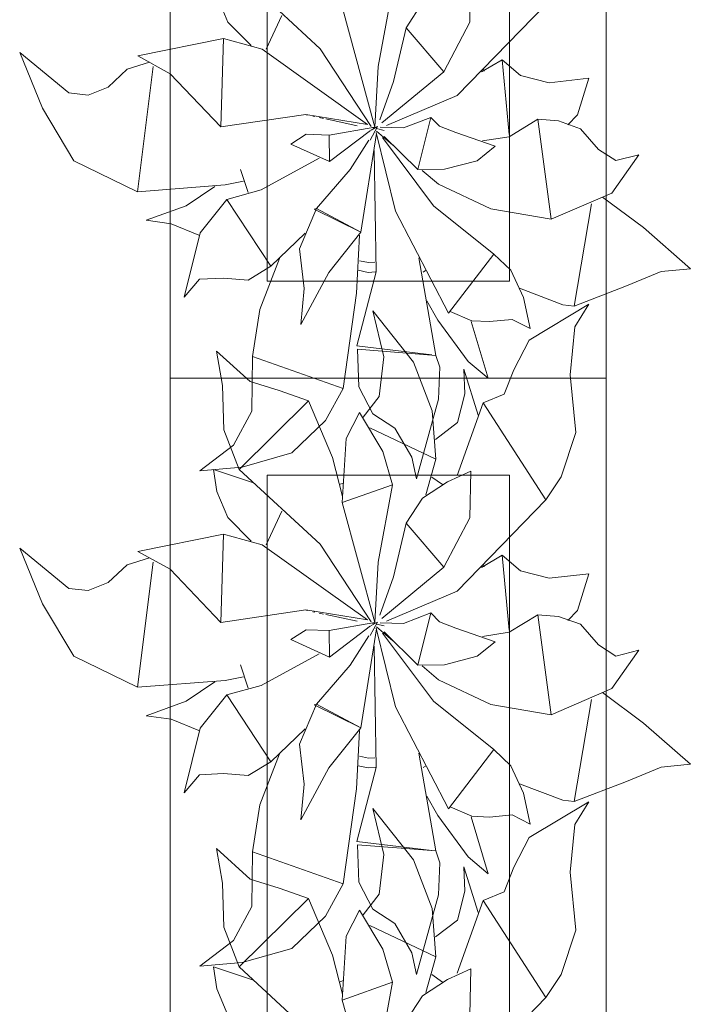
# Model space of a CAD drawing. Header units: millimetres. Extents: x 0 to 1184, y 0 to 836.
# Tile 81 of 86: x 324.52 to 331.44, y 655.29 to 665.44. Entities that reach past the tile are written whole.
import ezdxf
from ezdxf.xclip import XClip

# ---------------------------------------------------------------- set-up
doc = ezdxf.new("R2010")
doc.units = ezdxf.units.MM
doc.header["$MEASUREMENT"] = 0
doc.header["$XCLIPFRAME"] = 0
doc.layers.add('Интерьер - Мебель', color=7, linetype='Continuous')

# ---------------------------------------------------------------- blocks, each defined once
blk = doc.blocks.new('Чертеж_4_4', base_point=(-278.479, 89.564))
at = {"layer": 'Интерьер - Мебель', "color": 7, "linetype": 'Continuous', "lineweight": 15}
for p, q in [((326.074, 676.745), (326.074, 661.745)), ((330.574, 661.745), (330.574, 676.745)), ((327.074, 675.745), (327.074, 662.745)), ((329.574, 662.745), (329.574, 675.745)), ((327.074, 662.745), (329.574, 662.745)), ((326.074, 661.745), (326.074, 646.745)), ((330.574, 661.745), (326.074, 661.745)), ((326.074, 661.745), (330.574, 661.745)), ((330.574, 646.745), (330.574, 661.745)), ((327.074, 660.745), (327.074, 647.745)), ((329.574, 660.745), (327.074, 660.745)), ((329.574, 647.745), (329.574, 660.745))]:
    blk.add_line(p, q, dxfattribs=at)
at = {"layer": 'Интерьер - Мебель', "color": 252, "linetype": 'Continuous', "lineweight": 5}
for p, q in [((326.787, 665.914), (327.621, 665.142)), ((326.787, 665.914), (327.621, 665.142)), ((329.166, 665.416), (329.175, 665.896)), ((329.166, 665.416), (329.175, 665.896)), ((326.556, 665.687), (326.67, 665.416)), ((326.556, 665.687), (326.67, 665.416)), ((328.219, 664.958), (328.368, 665.756)), ((328.219, 664.958), (328.368, 665.756)), ((328.509, 665.358), (328.677, 665.617)), ((328.509, 665.358), (328.677, 665.617)), ((329.036, 664.658), (329.95, 665.599)), ((329.036, 664.658), (329.95, 665.599)), ((327.065, 665.137), (327.225, 665.485)), ((327.065, 665.137), (327.225, 665.485)), ((327.85, 665.573), (328.186, 664.334)), ((327.85, 665.573), (328.186, 664.334)), ((326.67, 665.416), (326.909, 665.174)), ((326.67, 665.416), (326.909, 665.174)), ((328.899, 664.904), (329.166, 665.416)), ((328.899, 664.904), (329.166, 665.416)), ((328.377, 664.805), (328.509, 665.358)), ((328.377, 664.805), (328.509, 665.358)), ((328.509, 665.358), (328.899, 664.904)), ((328.509, 665.358), (328.899, 664.904)), ((325.741, 665.067), (326.623, 665.248)), ((325.741, 665.067), (326.623, 665.248)), ((326.595, 664.336), (326.623, 665.248)), ((326.595, 664.336), (326.623, 665.248)), ((326.623, 665.248), (327.023, 665.137)), ((326.623, 665.248), (327.023, 665.137)), ((324.521, 665.102), (324.755, 664.53)), ((324.521, 665.102), (325.028, 664.686)), ((324.521, 665.102), (324.755, 664.53)), ((324.521, 665.102), (325.028, 664.686)), ((327.023, 665.137), (328.11, 664.361)), ((327.023, 665.137), (328.11, 664.361)), ((327.621, 665.142), (328.149, 664.341)), ((327.621, 665.142), (328.149, 664.341)), ((325.631, 664.93), (325.859, 665.003)), ((325.631, 664.93), (325.859, 665.003)), ((325.741, 665.067), (326.073, 664.884)), ((325.741, 665.067), (326.073, 664.884)), ((329.287, 664.902), (329.5, 665.029)), ((329.287, 664.902), (329.5, 665.029)), ((329.5, 665.029), (329.573, 664.257)), ((329.5, 665.029), (329.688, 664.867)), ((329.5, 665.029), (329.573, 664.257)), ((329.5, 665.029), (329.688, 664.867)), ((325.433, 664.747), (325.631, 664.93)), ((325.433, 664.747), (325.631, 664.93)), ((325.735, 663.668), (325.898, 664.958)), ((325.735, 663.668), (325.898, 664.958)), ((326.073, 664.884), (326.595, 664.336)), ((326.073, 664.884), (326.595, 664.336)), ((328.186, 664.334), (328.219, 664.958)), ((328.186, 664.334), (328.219, 664.958)), ((328.258, 664.377), (328.899, 664.904)), ((328.258, 664.377), (328.899, 664.904)), ((329.304, 664.939), (329.313, 664.911)), ((329.304, 664.939), (329.313, 664.911)), ((329.688, 664.867), (329.983, 664.791)), ((329.688, 664.867), (329.983, 664.791)), ((328.237, 664.409), (328.377, 664.805)), ((328.237, 664.409), (328.377, 664.805)), ((329.983, 664.791), (330.392, 664.837)), ((329.983, 664.791), (330.392, 664.837)), ((330.278, 664.46), (330.392, 664.837)), ((330.278, 664.46), (330.392, 664.837)), ((325.028, 664.686), (325.228, 664.664)), ((325.028, 664.686), (325.228, 664.664)), ((325.228, 664.664), (325.433, 664.747)), ((325.228, 664.664), (325.433, 664.747)), ((328.305, 664.35), (329.036, 664.658)), ((328.305, 664.35), (329.036, 664.658)), ((324.755, 664.53), (325.081, 663.987)), ((324.755, 664.53), (325.081, 663.987)), ((326.595, 664.336), (327.474, 664.464)), ((326.595, 664.336), (327.474, 664.464)), ((327.474, 664.464), (328.11, 664.361)), ((327.474, 664.464), (328.11, 664.361)), ((327.478, 664.461), (327.49, 664.459)), ((327.478, 664.461), (327.49, 664.459)), ((327.545, 664.447), (327.568, 664.442)), ((327.545, 664.447), (327.568, 664.442)), ((327.612, 664.432), (327.657, 664.423)), ((327.612, 664.432), (327.657, 664.423)), ((327.679, 664.418), (328.003, 664.347)), ((327.679, 664.418), (328.003, 664.347)), ((328.48, 664.326), (328.763, 664.434)), ((328.48, 664.326), (328.763, 664.434)), ((328.628, 663.897), (328.763, 664.434)), ((328.628, 663.897), (328.763, 664.434)), ((328.763, 664.434), (328.852, 664.344)), ((328.763, 664.434), (328.852, 664.344)), ((329.573, 664.234), (329.869, 664.414)), ((329.573, 664.234), (329.869, 664.414)), ((329.869, 664.414), (330.006, 663.384)), ((329.869, 664.414), (330.082, 664.397)), ((329.869, 664.414), (330.006, 663.384)), ((329.869, 664.414), (330.082, 664.397)), ((330.082, 664.397), (330.308, 664.316)), ((330.082, 664.397), (330.308, 664.316)), ((330.178, 664.357), (330.278, 664.46)), ((330.178, 664.357), (330.278, 664.46)), ((327.317, 664.158), (327.476, 664.26)), ((327.317, 664.158), (327.476, 664.26)), ((327.476, 664.26), (327.715, 664.252)), ((327.476, 664.26), (327.715, 664.252)), ((327.715, 664.252), (328.186, 664.334)), ((327.715, 664.252), (328.186, 664.334)), ((327.717, 663.98), (328.14, 664.3)), ((327.717, 663.98), (328.14, 664.3)), ((328.042, 663.249), (328.201, 664.269)), ((328.042, 663.249), (328.201, 664.269)), ((328.137, 664.2), (328.212, 664.339)), ((328.137, 664.2), (328.212, 664.339)), ((328.146, 664.303), (328.212, 664.339)), ((328.146, 664.303), (328.212, 664.339)), ((328.157, 664.329), (328.18, 664.324)), ((328.157, 664.329), (328.18, 664.324)), ((328.174, 664.326), (328.186, 664.334)), ((328.174, 664.326), (328.186, 664.334)), ((328.2, 664.279), (328.399, 663.466)), ((328.2, 664.279), (328.399, 663.466)), ((328.202, 664.318), (328.282, 664.299)), ((328.202, 664.318), (328.282, 664.299)), ((328.202, 664.291), (328.371, 664.146)), ((328.202, 664.291), (328.371, 664.146)), ((328.24, 664.333), (328.48, 664.326)), ((328.24, 664.333), (328.48, 664.326)), ((328.852, 664.344), (329.02, 664.278)), ((328.852, 664.344), (329.02, 664.278)), ((329.02, 664.278), (329.427, 664.136)), ((329.02, 664.278), (329.427, 664.136)), ((330.308, 664.316), (330.494, 664.103)), ((330.308, 664.316), (330.494, 664.103)), ((327.317, 664.158), (327.717, 663.98)), ((327.317, 664.158), (327.717, 663.98)), ((327.715, 664.252), (327.717, 663.98)), ((327.715, 664.252), (327.717, 663.98)), ((327.931, 663.895), (328.123, 664.198)), ((327.931, 663.895), (328.123, 664.198)), ((328.266, 664.227), (328.792, 663.523)), ((328.266, 664.227), (328.792, 663.523)), ((328.283, 664.238), (328.628, 663.897)), ((328.283, 664.238), (328.628, 663.897)), ((329.298, 664.191), (329.573, 664.234)), ((329.298, 664.191), (329.573, 664.234)), ((328.178, 664.091), (328.199, 662.841)), ((328.178, 664.091), (328.199, 662.841)), ((329.241, 663.987), (329.427, 664.136)), ((329.241, 663.987), (329.427, 664.136)), ((330.494, 664.103), (330.671, 663.989)), ((330.494, 664.103), (330.671, 663.989)), ((325.081, 663.987), (325.735, 663.668)), ((325.081, 663.987), (325.735, 663.668)), ((327.014, 663.686), (327.612, 664.012)), ((327.014, 663.686), (327.612, 664.012)), ((328.906, 663.901), (329.241, 663.987)), ((328.906, 663.901), (329.241, 663.987)), ((330.632, 663.653), (330.91, 664.049)), ((330.632, 663.653), (330.91, 664.049)), ((330.671, 663.989), (330.91, 664.049)), ((330.671, 663.989), (330.91, 664.049)), ((326.798, 663.898), (326.88, 663.66)), ((326.798, 663.898), (326.88, 663.66)), ((327.585, 663.494), (327.931, 663.895)), ((327.585, 663.494), (327.931, 663.895)), ((328.628, 663.897), (328.906, 663.901)), ((328.628, 663.897), (328.906, 663.901)), ((328.673, 663.888), (328.842, 663.744)), ((328.673, 663.888), (328.842, 663.744)), ((326.64, 663.737), (326.831, 663.776)), ((326.64, 663.737), (326.831, 663.776)), ((325.735, 663.668), (326.64, 663.737)), ((325.735, 663.668), (326.64, 663.737)), ((326.24, 663.523), (326.534, 663.722)), ((326.24, 663.523), (326.534, 663.722)), ((326.658, 663.589), (327.014, 663.686)), ((326.658, 663.589), (327.014, 663.686)), ((328.842, 663.744), (329.384, 663.492)), ((328.842, 663.744), (329.384, 663.492)), ((330.006, 663.384), (330.632, 663.653)), ((330.006, 663.384), (330.632, 663.653)), ((326.383, 663.245), (326.658, 663.589)), ((326.383, 663.245), (326.658, 663.589)), ((326.658, 663.589), (327.113, 662.9)), ((326.658, 663.589), (327.113, 662.9)), ((330.535, 663.612), (330.959, 663.298)), ((330.535, 663.612), (330.959, 663.298)), ((325.826, 663.373), (326.24, 663.523)), ((325.826, 663.373), (326.24, 663.523)), ((327.409, 663.08), (327.585, 663.494)), ((327.409, 663.08), (327.585, 663.494)), ((327.559, 663.486), (327.585, 663.494)), ((327.559, 663.486), (327.585, 663.494)), ((327.559, 663.486), (328.042, 663.249)), ((327.559, 663.486), (328.042, 663.249)), ((327.585, 663.494), (328.042, 663.249)), ((327.585, 663.494), (328.042, 663.249)), ((328.399, 663.466), (328.946, 662.414)), ((328.399, 663.466), (328.946, 662.414)), ((328.792, 663.523), (329.414, 663.024)), ((328.792, 663.523), (329.414, 663.024)), ((329.384, 663.492), (330.006, 663.384)), ((329.384, 663.492), (330.006, 663.384)), ((330.241, 662.488), (330.422, 663.541)), ((330.241, 662.488), (330.422, 663.541)), ((325.826, 663.373), (326.085, 663.337)), ((325.826, 663.373), (326.085, 663.337)), ((326.085, 663.337), (326.371, 663.221)), ((326.085, 663.337), (326.371, 663.221)), ((326.219, 662.579), (326.383, 663.245)), ((326.219, 662.579), (326.383, 663.245)), ((327.712, 662.836), (328.042, 663.249)), ((327.712, 662.836), (328.042, 663.249)), ((330.959, 663.298), (331.441, 662.873)), ((330.959, 663.298), (331.441, 662.873)), ((327.113, 662.9), (327.467, 663.239)), ((327.113, 662.9), (327.467, 663.239)), ((327.995, 662.62), (328.027, 663.22)), ((327.995, 662.62), (328.027, 663.22)), ((327.409, 663.08), (327.455, 662.669)), ((327.409, 663.08), (327.455, 662.669)), ((326.999, 662.454), (327.202, 662.98)), ((326.999, 662.454), (327.202, 662.98)), ((328.027, 662.955), (328.12, 662.937)), ((328.027, 662.955), (328.12, 662.937)), ((328.12, 662.937), (328.185, 662.941)), ((328.12, 662.937), (328.185, 662.941)), ((328.641, 662.986), (328.816, 661.98)), ((328.641, 662.986), (328.816, 661.98)), ((328.946, 662.414), (329.415, 663.024)), ((328.946, 662.414), (329.415, 663.024)), ((329.414, 663.024), (329.589, 662.859)), ((329.414, 663.024), (329.589, 662.859)), ((326.879, 662.757), (327.113, 662.9)), ((326.879, 662.757), (327.113, 662.9)), ((328, 662.077), (328.199, 662.841)), ((328, 662.077), (328.199, 662.841)), ((328.014, 662.857), (328.115, 662.836)), ((328.014, 662.857), (328.115, 662.836)), ((328.115, 662.836), (328.193, 662.841)), ((328.115, 662.836), (328.193, 662.841)), ((328.684, 662.839), (328.707, 662.854)), ((328.684, 662.839), (328.707, 662.854)), ((329.589, 662.859), (329.72, 662.577)), ((329.589, 662.859), (329.72, 662.577)), ((330.782, 662.696), (331.14, 662.845)), ((330.782, 662.696), (331.14, 662.845)), ((331.14, 662.845), (331.441, 662.873)), ((331.14, 662.845), (331.441, 662.873)), ((326.219, 662.579), (326.375, 662.765)), ((326.219, 662.579), (326.375, 662.765)), ((326.375, 662.765), (326.623, 662.777)), ((326.375, 662.765), (326.623, 662.777)), ((326.623, 662.777), (326.879, 662.757)), ((326.623, 662.777), (326.879, 662.757)), ((327.423, 662.3), (327.712, 662.836)), ((327.423, 662.3), (327.712, 662.836)), ((327.423, 662.3), (327.455, 662.669)), ((327.423, 662.3), (327.455, 662.669)), ((329.677, 662.672), (330.126, 662.502)), ((329.677, 662.672), (330.126, 662.502)), ((330.241, 662.488), (330.782, 662.696)), ((330.241, 662.488), (330.782, 662.696)), ((327.857, 661.639), (327.995, 662.62)), ((327.857, 661.639), (327.995, 662.62)), ((328.722, 662.544), (328.835, 662.344)), ((328.722, 662.544), (328.835, 662.344)), ((329.72, 662.577), (329.788, 662.258)), ((329.72, 662.577), (329.788, 662.258)), ((326.922, 661.97), (326.999, 662.454)), ((326.922, 661.97), (326.999, 662.454)), ((328.165, 662.439), (328.28, 661.965)), ((328.165, 662.439), (328.585, 661.909)), ((328.165, 662.439), (328.28, 661.965)), ((328.165, 662.439), (328.585, 661.909)), ((328.962, 662.434), (329.185, 662.337)), ((328.962, 662.434), (329.185, 662.337)), ((329.777, 662.138), (330.395, 662.507)), ((329.777, 662.138), (330.395, 662.507)), ((330.126, 662.502), (330.241, 662.488)), ((330.126, 662.502), (330.241, 662.488)), ((330.25, 662.273), (330.395, 662.507)), ((330.25, 662.273), (330.395, 662.507)), ((328.835, 662.344), (329.15, 661.917)), ((328.835, 662.344), (329.15, 661.917)), ((329.179, 662.331), (329.355, 661.744)), ((329.179, 662.331), (329.355, 661.744)), ((329.185, 662.337), (329.369, 662.328)), ((329.185, 662.337), (329.369, 662.328)), ((329.369, 662.328), (329.601, 662.351)), ((329.369, 662.328), (329.601, 662.351)), ((329.601, 662.351), (329.788, 662.258)), ((329.601, 662.351), (329.788, 662.258)), ((330.202, 661.78), (330.25, 662.273)), ((330.202, 661.78), (330.25, 662.273)), ((329.62, 661.832), (329.777, 662.138)), ((329.62, 661.832), (329.777, 662.138)), ((326.553, 662.025), (326.615, 661.67)), ((326.553, 662.025), (326.899, 661.71)), ((326.553, 662.025), (326.615, 661.67)), ((326.553, 662.025), (326.899, 661.71)), ((328, 662.077), (328.772, 661.985)), ((328, 662.077), (328.772, 661.985)), ((328.007, 662.045), (328.021, 661.657)), ((328.007, 662.045), (328.816, 661.98)), ((328.007, 662.045), (328.021, 661.657)), ((328.007, 662.045), (328.816, 661.98)), ((326.917, 661.406), (326.922, 661.97)), ((326.917, 661.406), (326.922, 661.97)), ((326.922, 661.97), (327.857, 661.639)), ((326.922, 661.97), (327.857, 661.639)), ((328.229, 661.556), (328.28, 661.965)), ((328.229, 661.556), (328.28, 661.965)), ((328.816, 661.98), (328.856, 661.857)), ((328.816, 661.98), (328.856, 661.857)), ((328.585, 661.909), (328.776, 661.408)), ((328.585, 661.909), (328.776, 661.408)), ((328.843, 661.529), (328.856, 661.857)), ((328.843, 661.529), (328.856, 661.857)), ((329.103, 661.837), (329.115, 661.585)), ((329.103, 661.837), (329.253, 661.365)), ((329.103, 661.837), (329.115, 661.585)), ((329.103, 661.837), (329.253, 661.365)), ((329.15, 661.917), (329.355, 661.744)), ((329.15, 661.917), (329.355, 661.744)), ((329.521, 661.579), (329.62, 661.832)), ((329.521, 661.579), (329.62, 661.832)), ((330.202, 661.78), (330.26, 661.185)), ((330.202, 661.78), (330.26, 661.185)), ((326.615, 661.67), (326.629, 661.214)), ((326.615, 661.67), (326.629, 661.214)), ((326.899, 661.71), (327.198, 661.618)), ((326.899, 661.71), (327.198, 661.618)), ((327.677, 661.308), (327.857, 661.639)), ((327.677, 661.308), (327.857, 661.639)), ((328.021, 661.657), (328.164, 661.379)), ((328.021, 661.657), (328.164, 661.379)), ((327.198, 661.618), (327.5, 661.51)), ((327.198, 661.618), (327.5, 661.51)), ((328.065, 661.343), (328.229, 661.556)), ((328.065, 661.343), (328.229, 661.556)), ((328.615, 660.706), (328.843, 661.529)), ((328.615, 660.706), (328.843, 661.529)), ((329.039, 661.288), (329.115, 661.585)), ((329.039, 661.288), (329.115, 661.585)), ((329.302, 661.492), (329.521, 661.579)), ((329.302, 661.492), (329.521, 661.579)), ((326.787, 660.804), (327.5, 661.51)), ((326.787, 660.804), (327.5, 661.51)), ((327.5, 661.51), (327.75, 660.926)), ((327.5, 661.51), (327.75, 660.926)), ((329.034, 660.742), (329.302, 661.492)), ((329.034, 660.742), (329.302, 661.492)), ((329.302, 661.492), (329.95, 660.489)), ((329.302, 661.492), (329.95, 660.489)), ((326.728, 661.055), (326.917, 661.406)), ((326.728, 661.055), (326.917, 661.406)), ((327.889, 661.124), (328.027, 661.39)), ((327.889, 661.124), (328.027, 661.39)), ((328.027, 661.39), (328.267, 660.989)), ((328.027, 661.39), (328.267, 660.989)), ((328.164, 661.379), (328.391, 661.231)), ((328.164, 661.379), (328.391, 661.231)), ((328.776, 661.408), (328.814, 660.909)), ((328.776, 661.408), (328.814, 660.909)), ((326.629, 661.214), (326.787, 660.804)), ((326.629, 661.214), (326.787, 660.804)), ((327.33, 660.976), (327.677, 661.308)), ((327.33, 660.976), (327.677, 661.308)), ((328.135, 661.232), (328.814, 660.909)), ((328.135, 661.232), (328.814, 660.909)), ((328.391, 661.231), (328.567, 660.929)), ((328.391, 661.231), (328.567, 660.929)), ((328.81, 661.114), (329.039, 661.288)), ((328.81, 661.114), (329.039, 661.288)), ((327.85, 660.464), (327.889, 661.124)), ((327.85, 660.464), (327.889, 661.124)), ((330.108, 660.727), (330.26, 661.185)), ((330.108, 660.727), (330.26, 661.185)), ((326.38, 660.79), (326.728, 661.055)), ((326.38, 660.79), (326.728, 661.055)), ((326.818, 660.829), (327.33, 660.976)), ((326.818, 660.829), (327.33, 660.976)), ((327.75, 660.926), (327.853, 660.524)), ((327.75, 660.926), (327.853, 660.524)), ((328.267, 660.989), (328.368, 660.647)), ((328.267, 660.989), (328.368, 660.647)), ((328.567, 660.929), (328.615, 660.706)), ((328.567, 660.929), (328.615, 660.706)), ((328.712, 660.543), (328.814, 660.909)), ((328.712, 660.543), (328.814, 660.909)), ((326.38, 660.79), (326.818, 660.829)), ((326.38, 660.79), (326.818, 660.829)), ((326.522, 660.805), (326.556, 660.577)), ((326.522, 660.805), (326.932, 660.667)), ((326.522, 660.805), (326.556, 660.577)), ((326.522, 660.805), (326.932, 660.667)), ((326.787, 660.804), (327.621, 660.033)), ((326.787, 660.804), (327.621, 660.033)), ((328.773, 660.726), (328.885, 660.648)), ((328.773, 660.726), (328.885, 660.648)), ((328.934, 660.675), (329.175, 660.786)), ((328.934, 660.675), (329.175, 660.786)), ((329.166, 660.306), (329.175, 660.786)), ((329.166, 660.306), (329.175, 660.786)), ((329.95, 660.489), (330.108, 660.727)), ((329.95, 660.489), (330.108, 660.727)), ((327.817, 660.65), (327.861, 660.664)), ((327.817, 660.65), (327.861, 660.664)), ((327.85, 660.464), (328.368, 660.647)), ((327.85, 660.464), (328.368, 660.647)), ((328.219, 659.849), (328.368, 660.647)), ((328.219, 659.849), (328.368, 660.647)), ((328.677, 660.507), (328.934, 660.675)), ((328.677, 660.507), (328.934, 660.675)), ((326.556, 660.577), (326.67, 660.307)), ((326.556, 660.577), (326.67, 660.307)), ((328.509, 660.249), (328.677, 660.507)), ((328.509, 660.249), (328.677, 660.507)), ((327.85, 660.464), (328.186, 659.225)), ((327.85, 660.464), (328.186, 659.225)), ((329.036, 659.549), (329.95, 660.489)), ((329.036, 659.549), (329.95, 660.489)), ((326.67, 660.307), (326.909, 660.065)), ((326.67, 660.307), (326.909, 660.065)), ((327.065, 660.028), (327.225, 660.375)), ((327.065, 660.028), (327.225, 660.375)), ((328.899, 659.795), (329.166, 660.306)), ((328.899, 659.795), (329.166, 660.306)), ((328.377, 659.695), (328.509, 660.249)), ((328.377, 659.695), (328.509, 660.249)), ((328.509, 660.249), (328.899, 659.795)), ((328.509, 660.249), (328.899, 659.795)), ((325.741, 659.958), (326.623, 660.138)), ((325.741, 659.958), (326.623, 660.138)), ((326.595, 659.227), (326.623, 660.138)), ((326.595, 659.227), (326.623, 660.138)), ((326.623, 660.138), (327.023, 660.028)), ((326.623, 660.138), (327.023, 660.028)), ((327.023, 660.028), (328.11, 659.252)), ((327.023, 660.028), (328.11, 659.252)), ((327.621, 660.033), (328.149, 659.232)), ((327.621, 660.033), (328.149, 659.232)), ((324.521, 659.993), (324.755, 659.42)), ((324.521, 659.993), (325.028, 659.576)), ((324.521, 659.993), (324.755, 659.42)), ((324.521, 659.993), (325.028, 659.576)), ((325.631, 659.821), (325.859, 659.894)), ((325.631, 659.821), (325.859, 659.894)), ((325.741, 659.958), (326.073, 659.775)), ((325.741, 659.958), (326.073, 659.775)), ((329.287, 659.793), (329.5, 659.919)), ((329.287, 659.793), (329.5, 659.919)), ((329.5, 659.919), (329.573, 659.147)), ((329.5, 659.919), (329.688, 659.758)), ((329.5, 659.919), (329.573, 659.147)), ((329.5, 659.919), (329.688, 659.758)), ((325.433, 659.638), (325.631, 659.821)), ((325.433, 659.638), (325.631, 659.821)), ((325.735, 658.559), (325.898, 659.849)), ((325.735, 658.559), (325.898, 659.849)), ((328.186, 659.225), (328.219, 659.849)), ((328.186, 659.225), (328.219, 659.849)), ((328.258, 659.267), (328.899, 659.795)), ((328.258, 659.267), (328.899, 659.795)), ((329.304, 659.829), (329.313, 659.801)), ((329.304, 659.829), (329.313, 659.801)), ((326.073, 659.775), (326.595, 659.227)), ((326.073, 659.775), (326.595, 659.227)), ((328.237, 659.3), (328.377, 659.695)), ((328.237, 659.3), (328.377, 659.695)), ((329.688, 659.758), (329.983, 659.682)), ((329.688, 659.758), (329.983, 659.682)), ((329.983, 659.682), (330.392, 659.728)), ((329.983, 659.682), (330.392, 659.728)), ((330.278, 659.35), (330.392, 659.728)), ((330.278, 659.35), (330.392, 659.728)), ((325.228, 659.555), (325.433, 659.638)), ((325.228, 659.555), (325.433, 659.638)), ((325.028, 659.576), (325.228, 659.555)), ((325.028, 659.576), (325.228, 659.555)), ((328.305, 659.24), (329.036, 659.549)), ((328.305, 659.24), (329.036, 659.549)), ((324.755, 659.42), (325.081, 658.877)), ((324.755, 659.42), (325.081, 658.877)), ((326.595, 659.227), (327.474, 659.355)), ((326.595, 659.227), (327.474, 659.355)), ((327.474, 659.355), (328.11, 659.252)), ((327.474, 659.355), (328.11, 659.252)), ((327.478, 659.352), (327.49, 659.35)), ((327.478, 659.352), (327.49, 659.35)), ((327.545, 659.337), (327.568, 659.333)), ((327.545, 659.337), (327.568, 659.333)), ((327.612, 659.323), (327.657, 659.313)), ((327.612, 659.323), (327.657, 659.313)), ((327.679, 659.308), (328.003, 659.238)), ((327.679, 659.308), (328.003, 659.238)), ((328.48, 659.217), (328.763, 659.325)), ((328.48, 659.217), (328.763, 659.325)), ((328.628, 658.787), (328.763, 659.325)), ((328.628, 658.787), (328.763, 659.325)), ((328.763, 659.325), (328.852, 659.234)), ((328.763, 659.325), (328.852, 659.234)), ((329.573, 659.125), (329.869, 659.305)), ((329.573, 659.125), (329.869, 659.305)), ((329.869, 659.305), (330.006, 658.275)), ((329.869, 659.305), (330.082, 659.288)), ((329.869, 659.305), (330.006, 658.275)), ((329.869, 659.305), (330.082, 659.288)), ((330.082, 659.288), (330.308, 659.207)), ((330.082, 659.288), (330.308, 659.207)), ((330.178, 659.248), (330.278, 659.35)), ((330.178, 659.248), (330.278, 659.35)), ((327.715, 659.142), (328.186, 659.225)), ((327.715, 659.142), (328.186, 659.225)), ((327.717, 658.87), (328.14, 659.191)), ((327.717, 658.87), (328.14, 659.191)), ((328.137, 659.091), (328.212, 659.23)), ((328.137, 659.091), (328.212, 659.23)), ((328.146, 659.194), (328.212, 659.23)), ((328.146, 659.194), (328.212, 659.23)), ((328.157, 659.22), (328.18, 659.215)), ((328.157, 659.22), (328.18, 659.215)), ((328.174, 659.217), (328.186, 659.225)), ((328.174, 659.217), (328.186, 659.225)), ((328.202, 659.209), (328.282, 659.19)), ((328.202, 659.209), (328.282, 659.19)), ((328.24, 659.224), (328.48, 659.217)), ((328.24, 659.224), (328.48, 659.217)), ((328.852, 659.234), (329.02, 659.169)), ((328.852, 659.234), (329.02, 659.169)), ((330.308, 659.207), (330.494, 658.994)), ((330.308, 659.207), (330.494, 658.994)), ((327.317, 659.049), (327.476, 659.151)), ((327.317, 659.049), (327.476, 659.151)), ((327.476, 659.151), (327.715, 659.142)), ((327.476, 659.151), (327.715, 659.142)), ((327.715, 659.142), (327.717, 658.87)), ((327.715, 659.142), (327.717, 658.87)), ((327.931, 658.786), (328.123, 659.089)), ((327.931, 658.786), (328.123, 659.089)), ((328.042, 658.139), (328.201, 659.16)), ((328.042, 658.139), (328.201, 659.16)), ((328.2, 659.169), (328.399, 658.356)), ((328.2, 659.169), (328.399, 658.356)), ((328.202, 659.181), (328.371, 659.037)), ((328.202, 659.181), (328.371, 659.037)), ((328.266, 659.117), (328.792, 658.414)), ((328.266, 659.117), (328.792, 658.414)), ((328.283, 659.128), (328.628, 658.787)), ((328.283, 659.128), (328.628, 658.787)), ((329.02, 659.169), (329.427, 659.027)), ((329.02, 659.169), (329.427, 659.027)), ((329.298, 659.082), (329.573, 659.125)), ((329.298, 659.082), (329.573, 659.125)), ((327.317, 659.049), (327.717, 658.87)), ((327.317, 659.049), (327.717, 658.87)), ((328.178, 658.981), (328.199, 657.732)), ((328.178, 658.981), (328.199, 657.732)), ((329.241, 658.878), (329.427, 659.027)), ((329.241, 658.878), (329.427, 659.027)), ((330.494, 658.994), (330.671, 658.88)), ((330.494, 658.994), (330.671, 658.88)), ((325.081, 658.877), (325.735, 658.559)), ((325.081, 658.877), (325.735, 658.559)), ((327.014, 658.577), (327.612, 658.903)), ((327.014, 658.577), (327.612, 658.903)), ((328.906, 658.791), (329.241, 658.878)), ((328.906, 658.791), (329.241, 658.878)), ((330.632, 658.544), (330.91, 658.94)), ((330.632, 658.544), (330.91, 658.94)), ((330.671, 658.88), (330.91, 658.94)), ((330.671, 658.88), (330.91, 658.94)), ((326.798, 658.789), (326.88, 658.55)), ((326.798, 658.789), (326.88, 658.55)), ((327.585, 658.385), (327.931, 658.786)), ((327.585, 658.385), (327.931, 658.786)), ((328.628, 658.787), (328.906, 658.791)), ((328.628, 658.787), (328.906, 658.791)), ((328.673, 658.779), (328.842, 658.634)), ((328.673, 658.779), (328.842, 658.634)), ((325.735, 658.559), (326.64, 658.627)), ((325.735, 658.559), (326.64, 658.627)), ((326.24, 658.414), (326.534, 658.613)), ((326.24, 658.414), (326.534, 658.613)), ((326.64, 658.627), (326.831, 658.667)), ((326.64, 658.627), (326.831, 658.667)), ((326.658, 658.48), (327.014, 658.577)), ((326.658, 658.48), (327.014, 658.577)), ((328.842, 658.634), (329.384, 658.382)), ((328.842, 658.634), (329.384, 658.382)), ((326.383, 658.136), (326.658, 658.48)), ((326.383, 658.136), (326.658, 658.48)), ((326.658, 658.48), (327.113, 657.79)), ((326.658, 658.48), (327.113, 657.79)), ((330.006, 658.275), (330.632, 658.544)), ((330.006, 658.275), (330.632, 658.544)), ((330.535, 658.503), (330.959, 658.189)), ((330.535, 658.503), (330.959, 658.189)), ((325.826, 658.264), (326.24, 658.414)), ((325.826, 658.264), (326.24, 658.414)), ((327.409, 657.971), (327.585, 658.385)), ((327.409, 657.971), (327.585, 658.385)), ((327.559, 658.376), (327.585, 658.385)), ((327.559, 658.376), (327.585, 658.385)), ((327.559, 658.376), (328.042, 658.139)), ((327.559, 658.376), (328.042, 658.139)), ((327.585, 658.385), (328.042, 658.139)), ((327.585, 658.385), (328.042, 658.139)), ((328.792, 658.414), (329.414, 657.915)), ((328.792, 658.414), (329.414, 657.915)), ((329.384, 658.382), (330.006, 658.275)), ((329.384, 658.382), (330.006, 658.275)), ((330.241, 657.379), (330.422, 658.432)), ((330.241, 657.379), (330.422, 658.432)), ((328.399, 658.356), (328.946, 657.305)), ((328.399, 658.356), (328.946, 657.305)), ((325.826, 658.264), (326.085, 658.228)), ((325.826, 658.264), (326.085, 658.228)), ((326.085, 658.228), (326.371, 658.111)), ((326.085, 658.228), (326.371, 658.111)), ((330.959, 658.189), (331.441, 657.764)), ((330.959, 658.189), (331.441, 657.764)), ((326.219, 657.47), (326.383, 658.136)), ((326.219, 657.47), (326.383, 658.136)), ((327.113, 657.79), (327.467, 658.129)), ((327.113, 657.79), (327.467, 658.129)), ((327.712, 657.727), (328.042, 658.139)), ((327.712, 657.727), (328.042, 658.139)), ((327.995, 657.511), (328.027, 658.111)), ((327.995, 657.511), (328.027, 658.111)), ((327.409, 657.971), (327.455, 657.559)), ((327.409, 657.971), (327.455, 657.559)), ((326.999, 657.345), (327.202, 657.871)), ((326.999, 657.345), (327.202, 657.871)), ((328.641, 657.877), (328.816, 656.871)), ((328.641, 657.877), (328.816, 656.871)), ((328.946, 657.305), (329.415, 657.915)), ((328.946, 657.305), (329.415, 657.915)), ((329.414, 657.915), (329.589, 657.749)), ((329.414, 657.915), (329.589, 657.749)), ((326.879, 657.647), (327.113, 657.79)), ((326.879, 657.647), (327.113, 657.79)), ((328.027, 657.846), (328.12, 657.827)), ((328.027, 657.846), (328.12, 657.827)), ((328.12, 657.827), (328.185, 657.831)), ((328.12, 657.827), (328.185, 657.831)), ((331.14, 657.735), (331.441, 657.764)), ((331.14, 657.735), (331.441, 657.764)), ((326.375, 657.656), (326.623, 657.668)), ((326.375, 657.656), (326.623, 657.668)), ((326.623, 657.668), (326.879, 657.647)), ((326.623, 657.668), (326.879, 657.647)), ((327.423, 657.191), (327.712, 657.727)), ((327.423, 657.191), (327.712, 657.727)), ((328, 656.967), (328.199, 657.732)), ((328, 656.967), (328.199, 657.732)), ((328.014, 657.747), (328.115, 657.727)), ((328.014, 657.747), (328.115, 657.727)), ((328.115, 657.727), (328.193, 657.732)), ((328.115, 657.727), (328.193, 657.732)), ((328.684, 657.73), (328.707, 657.745)), ((328.684, 657.73), (328.707, 657.745)), ((329.589, 657.749), (329.72, 657.467)), ((329.589, 657.749), (329.72, 657.467)), ((330.782, 657.586), (331.14, 657.735)), ((330.782, 657.586), (331.14, 657.735)), ((326.219, 657.47), (326.375, 657.656)), ((326.219, 657.47), (326.375, 657.656)), ((327.423, 657.191), (327.455, 657.559)), ((327.423, 657.191), (327.455, 657.559)), ((329.677, 657.563), (330.126, 657.393)), ((329.677, 657.563), (330.126, 657.393)), ((330.241, 657.379), (330.782, 657.586)), ((330.241, 657.379), (330.782, 657.586)), ((327.857, 656.53), (327.995, 657.511)), ((327.857, 656.53), (327.995, 657.511)), ((329.72, 657.467), (329.788, 657.148)), ((329.72, 657.467), (329.788, 657.148)), ((328.722, 657.435), (328.835, 657.235)), ((328.722, 657.435), (328.835, 657.235)), ((329.777, 657.008), (330.395, 657.376)), ((329.777, 657.008), (330.395, 657.376)), ((330.126, 657.393), (330.241, 657.379)), ((330.126, 657.393), (330.241, 657.379)), ((330.25, 657.142), (330.395, 657.376)), ((330.25, 657.142), (330.395, 657.376)), ((326.922, 656.86), (326.999, 657.345)), ((326.922, 656.86), (326.999, 657.345)), ((328.165, 657.309), (328.28, 656.835)), ((328.165, 657.309), (328.585, 656.779)), ((328.165, 657.309), (328.28, 656.835)), ((328.165, 657.309), (328.585, 656.779)), ((328.962, 657.325), (329.185, 657.228)), ((328.962, 657.325), (329.185, 657.228)), ((328.835, 657.235), (329.15, 656.808)), ((328.835, 657.235), (329.15, 656.808)), ((329.179, 657.221), (329.355, 656.635)), ((329.179, 657.221), (329.355, 656.635)), ((329.185, 657.228), (329.369, 657.219)), ((329.185, 657.228), (329.369, 657.219)), ((329.369, 657.219), (329.601, 657.242)), ((329.369, 657.219), (329.601, 657.242)), ((329.601, 657.242), (329.788, 657.148)), ((329.601, 657.242), (329.788, 657.148)), ((330.202, 656.65), (330.25, 657.142)), ((330.202, 656.65), (330.25, 657.142)), ((328, 656.967), (328.772, 656.876)), ((328, 656.967), (328.772, 656.876)), ((329.62, 656.702), (329.777, 657.008)), ((329.62, 656.702), (329.777, 657.008)), ((326.553, 656.894), (326.615, 656.539)), ((326.553, 656.894), (326.899, 656.579)), ((326.553, 656.894), (326.615, 656.539)), ((326.553, 656.894), (326.899, 656.579)), ((326.917, 656.296), (326.922, 656.86)), ((326.917, 656.296), (326.922, 656.86)), ((326.922, 656.86), (327.857, 656.53)), ((326.922, 656.86), (327.857, 656.53)), ((328.007, 656.935), (328.021, 656.548)), ((328.007, 656.935), (328.816, 656.871)), ((328.007, 656.935), (328.021, 656.548)), ((328.007, 656.935), (328.816, 656.871)), ((328.816, 656.871), (328.856, 656.748)), ((328.816, 656.871), (328.856, 656.748)), ((328.229, 656.426), (328.28, 656.835)), ((328.229, 656.426), (328.28, 656.835)), ((328.585, 656.779), (328.776, 656.278)), ((328.585, 656.779), (328.776, 656.278)), ((328.843, 656.419), (328.856, 656.748)), ((328.843, 656.419), (328.856, 656.748)), ((329.15, 656.808), (329.355, 656.635)), ((329.15, 656.808), (329.355, 656.635)), ((329.103, 656.706), (329.115, 656.455)), ((329.103, 656.706), (329.253, 656.234)), ((329.103, 656.706), (329.115, 656.455)), ((329.103, 656.706), (329.253, 656.234)), ((329.521, 656.448), (329.62, 656.702)), ((329.521, 656.448), (329.62, 656.702)), ((330.202, 656.65), (330.26, 656.055)), ((330.202, 656.65), (330.26, 656.055)), ((326.899, 656.579), (327.198, 656.487)), ((326.899, 656.579), (327.198, 656.487)), ((328.021, 656.548), (328.164, 656.27)), ((328.021, 656.548), (328.164, 656.27)), ((326.615, 656.539), (326.629, 656.084)), ((326.615, 656.539), (326.629, 656.084)), ((327.198, 656.487), (327.5, 656.38)), ((327.198, 656.487), (327.5, 656.38)), ((327.677, 656.199), (327.857, 656.53)), ((327.677, 656.199), (327.857, 656.53)), ((329.039, 656.158), (329.115, 656.455)), ((329.039, 656.158), (329.115, 656.455)), ((329.302, 656.361), (329.521, 656.448)), ((329.302, 656.361), (329.521, 656.448)), ((326.787, 655.674), (327.5, 656.38)), ((326.787, 655.674), (327.5, 656.38)), ((327.5, 656.38), (327.75, 655.796)), ((327.5, 656.38), (327.75, 655.796)), ((328.065, 656.212), (328.229, 656.426)), ((328.065, 656.212), (328.229, 656.426)), ((328.615, 655.597), (328.843, 656.419)), ((328.615, 655.597), (328.843, 656.419)), ((329.034, 655.611), (329.302, 656.361)), ((329.034, 655.611), (329.302, 656.361)), ((329.302, 656.361), (329.95, 655.359)), ((329.302, 656.361), (329.95, 655.359)), ((326.728, 655.946), (326.917, 656.296)), ((326.728, 655.946), (326.917, 656.296)), ((327.889, 655.993), (328.027, 656.259)), ((327.889, 655.993), (328.027, 656.259)), ((328.027, 656.259), (328.267, 655.859)), ((328.027, 656.259), (328.267, 655.859)), ((328.164, 656.27), (328.391, 656.121)), ((328.164, 656.27), (328.391, 656.121)), ((328.776, 656.278), (328.814, 655.779)), ((328.776, 656.278), (328.814, 655.779)), ((327.33, 655.866), (327.677, 656.199)), ((327.33, 655.866), (327.677, 656.199)), ((328.81, 655.984), (329.039, 656.158)), ((328.81, 655.984), (329.039, 656.158)), ((326.629, 656.084), (326.787, 655.674)), ((326.629, 656.084), (326.787, 655.674)), ((328.135, 656.102), (328.814, 655.779)), ((328.135, 656.102), (328.814, 655.779)), ((328.391, 656.121), (328.567, 655.82)), ((328.391, 656.121), (328.567, 655.82)), ((330.108, 655.597), (330.26, 656.055)), ((330.108, 655.597), (330.26, 656.055)), ((326.38, 655.681), (326.728, 655.946)), ((326.38, 655.681), (326.728, 655.946)), ((327.85, 655.333), (327.889, 655.993)), ((327.85, 655.333), (327.889, 655.993)), ((326.818, 655.719), (327.33, 655.866)), ((326.818, 655.719), (327.33, 655.866)), ((328.267, 655.859), (328.368, 655.516)), ((328.267, 655.859), (328.368, 655.516)), ((327.75, 655.796), (327.853, 655.393)), ((327.75, 655.796), (327.853, 655.393)), ((328.567, 655.82), (328.615, 655.597)), ((328.567, 655.82), (328.615, 655.597)), ((328.712, 655.412), (328.814, 655.779)), ((328.712, 655.412), (328.814, 655.779)), ((326.38, 655.681), (326.818, 655.719)), ((326.38, 655.681), (326.818, 655.719)), ((326.522, 655.674), (326.556, 655.447)), ((326.522, 655.674), (326.932, 655.537)), ((326.522, 655.674), (326.556, 655.447)), ((326.522, 655.674), (326.932, 655.537)), ((326.787, 655.674), (327.621, 654.902)), ((326.787, 655.674), (327.621, 654.902)), ((328.934, 655.544), (329.175, 655.656)), ((328.934, 655.544), (329.175, 655.656)), ((329.166, 655.176), (329.175, 655.656)), ((329.166, 655.176), (329.175, 655.656)), ((327.817, 655.519), (327.861, 655.533)), ((327.817, 655.519), (327.861, 655.533)), ((328.677, 655.377), (328.934, 655.544)), ((328.677, 655.377), (328.934, 655.544)), ((328.773, 655.595), (328.885, 655.518)), ((328.773, 655.595), (328.885, 655.518)), ((329.95, 655.359), (330.108, 655.597)), ((329.95, 655.359), (330.108, 655.597)), ((326.556, 655.447), (326.67, 655.177)), ((326.556, 655.447), (326.67, 655.177)), ((327.85, 655.333), (328.368, 655.516)), ((327.85, 655.333), (328.368, 655.516)), ((328.219, 654.719), (328.368, 655.516)), ((328.219, 654.719), (328.368, 655.516)), ((327.85, 655.333), (328.186, 654.095)), ((327.85, 655.333), (328.186, 654.095)), ((328.509, 655.119), (328.677, 655.377)), ((328.509, 655.119), (328.677, 655.377)), ((329.036, 654.418), (329.95, 655.359)), ((329.036, 654.418), (329.95, 655.359))]:
    blk.add_line(p, q, dxfattribs=at)

msp = doc.modelspace()

# ---------------------------------------------------------------- block references
at = {"color": 161, "linetype": 'Continuous', "lineweight": 40, "true_color": 0x83aefe}
ref = msp.add_blockref('Чертеж_4_4', (-278.479, 89.564), dxfattribs=at)
XClip(ref).set_block_clipping_path([(57.3201676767, 151.7660533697), (1181.0522393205, 828.727105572)])

doc.saveas('drawing.dxf')
